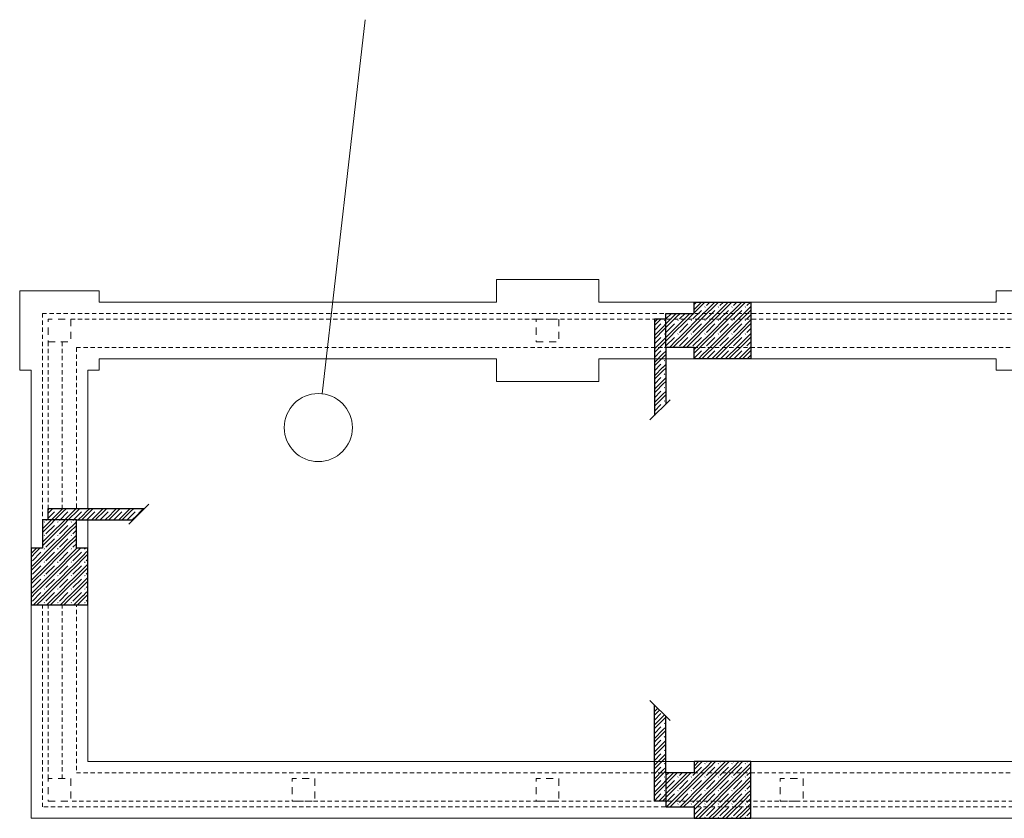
# Model space of a CAD drawing. Header units: millimetres. Extents: x -18817 to 40080, y -46645 to 15073.
# Tile 3 of 4: x 4700 to 22046, y 400 to 14477. Entities that reach past the tile are written whole.
import ezdxf

# ---------------------------------------------------------------- set-up
doc = ezdxf.new("R2010")
doc.units = ezdxf.units.MM
doc.header["$MEASUREMENT"] = 0
doc.set_wipeout_variables(frame=1)
for name, pattern in [('Wipeout_Contour', [1000, 0, -1000]), ('Čárkovaná M', [225, 125, -100]), ('Čárkovaná S', [125, 75, -50])]:
    doc.linetypes.add(name, pattern=pattern)
for name, color, linetype in [('00_2D prvky.obecné', 7, 'Continuous'), ('02_Základy', 7, 'Continuous'), ('Nové_02_Sloupy - nosné', 7, 'Continuous'), ('Nové_02_Zdi VNĚJŠÍ - nosné.obálka', 7, 'Continuous'), ('Nové_02_Základy', 7, 'Continuous')]:
    doc.layers.add(name, color=color, linetype=linetype)
doc.linetypes.add('K_ Kanalizace splašková', pattern='A,0,[1,ZÁKLADY 2023 08 151.Shx,S=9.325397,R=0,X=0,Y=-6.93889e-18],-1300,0', length=1300)

# ---------------------------------------------------------------- blocks, each defined once
blk = doc.blocks.new('*X10')
at = {"layer": '02_Základy', "color": 253, "linetype": 'Continuous', "lineweight": 13, "true_color": 0xaaaaaa}
for p, q in [((16581, 9371), (16709, 9500)), ((16581, 9459), (16622, 9500)), ((16624, 9352), (16743, 9470)), ((16743, 9470), (16773, 9500)), ((16769, 9409), (16776, 9416)), ((16799, 9352), (16947, 9500)), ((16799, 9439), (16860, 9500)), ((16862, 9352), (16980, 9470)), ((16980, 9470), (17010, 9500)), ((17006, 9409), (17013, 9416)), ((17036, 9352), (17184, 9500)), ((17036, 9439), (17097, 9500)), ((17099, 9352), (17218, 9470)), ((17218, 9470), (17248, 9500)), ((17244, 9409), (17251, 9416)), ((17274, 9352), (17422, 9500)), ((17274, 9439), (17335, 9500)), ((17337, 9352), (17455, 9470)), ((17455, 9470), (17485, 9500)), ((17481, 9409), (17488, 9416)), ((17511, 9439), (17572, 9500)), ((17511, 9352), (17581, 9421)), ((15881, 9147), (15934, 9200)), ((15912, 9115), (15997, 9200)), ((16081, 9284), (16096, 9299)), ((16086, 9202), (16183, 9299)), ((16086, 9115), (16268, 9297)), ((16149, 9115), (16268, 9233)), ((16268, 9296), (16271, 9299)), ((16268, 9233), (16333, 9299)), ((16324, 9202), (16421, 9299)), ((16324, 9115), (16505, 9297)), ((16387, 9115), (16505, 9233)), ((16505, 9296), (16508, 9299)), ((16505, 9233), (16571, 9299)), ((16561, 9202), (16711, 9352)), ((16561, 9115), (16743, 9297)), ((16581, 9309), (16624, 9352)), ((16624, 9115), (16743, 9233)), ((16743, 9296), (16799, 9352)), ((16743, 9233), (16861, 9352)), ((16799, 9202), (16948, 9352)), ((16799, 9115), (16980, 9297)), ((16862, 9115), (16980, 9233)), ((16980, 9296), (17036, 9352)), ((16980, 9233), (17099, 9352)), ((17036, 9202), (17186, 9352)), ((17036, 9115), (17218, 9297)), ((17099, 9115), (17218, 9233)), ((17218, 9296), (17274, 9352)), ((17218, 9233), (17336, 9352)), ((17274, 9202), (17423, 9352)), ((17274, 9115), (17455, 9297)), ((17337, 9115), (17455, 9233)), ((17455, 9296), (17511, 9352)), ((17455, 9233), (17574, 9352)), ((17511, 9202), (17581, 9272)), ((17574, 9352), (17581, 9358)), ((15881, 9085), (15911, 9115)), ((15881, 8998), (15998, 9115)), ((15881, 8910), (16030, 9060)), ((16030, 9059), (16086, 9115)), ((16030, 8997), (16149, 9115)), ((16056, 9172), (16063, 9179)), ((16086, 8965), (16236, 9115)), ((16086, 8878), (16268, 9060)), ((16268, 9059), (16324, 9115)), ((16268, 8997), (16386, 9115)), ((16294, 9172), (16301, 9179)), ((16324, 8965), (16473, 9115)), ((16324, 8878), (16505, 9060)), ((16505, 9059), (16561, 9115)), ((16505, 8997), (16624, 9115)), ((16531, 9172), (16538, 9179)), ((16561, 8965), (16711, 9115)), ((16561, 8878), (16743, 9060)), ((16743, 9059), (16799, 9115)), ((16743, 8997), (16861, 9115)), ((16769, 9172), (16776, 9179)), ((16799, 8965), (16948, 9115)), ((16799, 8878), (16980, 9060)), ((16980, 9059), (17036, 9115)), ((16980, 8997), (17099, 9115)), ((17006, 9172), (17013, 9179)), ((17036, 8965), (17186, 9115)), ((17036, 8878), (17218, 9060)), ((17218, 9059), (17274, 9115)), ((17218, 8997), (17336, 9115)), ((17244, 9172), (17251, 9179)), ((17274, 8965), (17423, 9115)), ((17274, 8878), (17455, 9060)), ((17455, 9059), (17511, 9115)), ((17455, 8997), (17574, 9115)), ((17481, 9172), (17488, 9179)), ((17511, 9115), (17581, 9185)), ((17511, 8965), (17581, 9035)), ((17574, 9115), (17581, 9121)), ((15881, 8848), (15911, 8878)), ((15881, 8761), (15998, 8878)), ((15912, 8878), (16030, 8997)), ((16030, 8822), (16086, 8878)), ((16030, 8760), (16149, 8878)), ((16056, 8935), (16063, 8942)), ((16086, 8729), (16236, 8878)), ((16149, 8878), (16268, 8997)), ((16268, 8822), (16324, 8878)), ((16268, 8760), (16386, 8878)), ((16294, 8935), (16301, 8942)), ((16324, 8729), (16473, 8878)), ((16387, 8878), (16505, 8997)), ((16505, 8822), (16561, 8878)), ((16505, 8760), (16624, 8878)), ((16531, 8935), (16538, 8942)), ((16561, 8729), (16711, 8878)), ((16624, 8878), (16743, 8997)), ((16743, 8822), (16799, 8878)), ((16743, 8760), (16861, 8878)), ((16769, 8935), (16776, 8942)), ((16799, 8729), (16948, 8878)), ((16862, 8878), (16980, 8997)), ((16980, 8822), (17036, 8878)), ((16980, 8760), (17099, 8878)), ((17006, 8935), (17013, 8942)), ((17036, 8729), (17186, 8878)), ((17099, 8878), (17218, 8997)), ((17218, 8822), (17274, 8878)), ((17218, 8760), (17336, 8878)), ((17244, 8935), (17251, 8942)), ((17274, 8729), (17423, 8878)), ((17337, 8878), (17455, 8997)), ((17455, 8822), (17511, 8878)), ((17455, 8760), (17574, 8878)), ((17481, 8935), (17488, 8942)), ((17511, 8878), (17581, 8948)), ((17574, 8878), (17581, 8885)), ((15881, 8674), (16030, 8823)), ((15912, 8641), (16030, 8760)), ((16056, 8699), (16063, 8706)), ((16145, 8700), (16268, 8823)), ((16208, 8700), (16268, 8760)), ((16295, 8700), (16301, 8706)), ((16382, 8700), (16505, 8823)), ((16445, 8700), (16505, 8760)), ((16533, 8700), (16538, 8706)), ((16581, 8661), (16743, 8823)), ((16624, 8641), (16743, 8760)), ((16769, 8699), (16776, 8706)), ((16799, 8641), (16980, 8823)), ((16862, 8641), (16980, 8760)), ((17006, 8699), (17013, 8706)), ((17036, 8641), (17218, 8823)), ((17099, 8641), (17218, 8760)), ((17244, 8699), (17251, 8706)), ((17274, 8641), (17455, 8823)), ((17337, 8641), (17455, 8760)), ((17481, 8699), (17488, 8706)), ((17511, 8729), (17581, 8798)), ((17511, 8641), (17581, 8711)), ((15881, 8611), (15911, 8641)), ((15881, 8524), (15998, 8641)), ((15881, 8437), (16030, 8586)), ((15912, 8405), (16030, 8523)), ((16030, 8586), (16081, 8636)), ((16030, 8523), (16081, 8574)), ((16581, 8599), (16624, 8641)), ((16581, 8512), (16711, 8641)), ((16656, 8500), (16743, 8586)), ((16720, 8500), (16743, 8523)), ((16743, 8586), (16799, 8641)), ((16743, 8523), (16861, 8641)), ((16807, 8500), (16948, 8641)), ((16894, 8500), (16980, 8586)), ((16957, 8500), (16980, 8523)), ((16980, 8586), (17036, 8641)), ((16980, 8523), (17099, 8641)), ((17044, 8500), (17186, 8641)), ((17131, 8500), (17218, 8586)), ((17195, 8500), (17218, 8523)), ((17218, 8586), (17274, 8641)), ((17218, 8523), (17336, 8641)), ((17282, 8500), (17423, 8641)), ((17369, 8500), (17455, 8586)), ((17432, 8500), (17455, 8523)), ((17455, 8586), (17511, 8641)), ((17455, 8523), (17574, 8641)), ((17519, 8500), (17581, 8562)), ((17574, 8641), (17581, 8648)), ((15881, 8374), (15911, 8405)), ((15881, 8287), (15998, 8405)), ((15881, 8200), (16030, 8350)), ((16030, 8349), (16081, 8399)), ((16030, 8286), (16081, 8337)), ((16056, 8462), (16063, 8469)), ((15881, 8138), (15911, 8168)), ((15881, 8051), (15998, 8168)), ((15912, 8168), (16030, 8286)), ((16030, 8112), (16081, 8163)), ((16056, 8225), (16063, 8232)), ((15881, 7963), (16030, 8113)), ((15912, 7931), (16030, 8050)), ((16030, 8050), (16081, 8100)), ((16056, 7988), (16063, 7995)), ((15881, 7901), (15911, 7931)), ((15881, 7814), (15998, 7931)), ((15881, 7727), (16030, 7876)), ((15912, 7694), (16030, 7813)), ((16030, 7875), (16081, 7926)), ((16030, 7813), (16081, 7863)), ((15881, 7664), (15911, 7694)), ((15881, 7577), (15998, 7694)), ((16056, 7752), (16063, 7759))]:
    blk.add_line(p, q, dxfattribs=at)
blk = doc.blocks.new('*X11')
at = {"layer": '02_Základy', "color": 253, "linetype": 'Continuous', "lineweight": 13, "true_color": 0xaaaaaa}
for p, q in [((15881, 2369), (15897, 2384)), ((15881, 2281), (15940, 2341)), ((15912, 2249), (15972, 2309)), ((15881, 2219), (15911, 2249)), ((15881, 2132), (15998, 2249)), ((15881, 2045), (16030, 2194)), ((15912, 2012), (16030, 2131)), ((16030, 2193), (16059, 2222)), ((16030, 2131), (16081, 2181)), ((15881, 1982), (15911, 2012)), ((15881, 1895), (15998, 2012)), ((15881, 1808), (16030, 1957)), ((16030, 1957), (16081, 2007)), ((16030, 1894), (16081, 1945)), ((16056, 2070), (16063, 2077)), ((15881, 1745), (15911, 1776)), ((15881, 1658), (15998, 1776)), ((15912, 1776), (16030, 1894)), ((16030, 1720), (16081, 1770)), ((16056, 1833), (16063, 1840)), ((15881, 1571), (16030, 1721)), ((15912, 1539), (16030, 1657)), ((16030, 1657), (16081, 1708)), ((16056, 1596), (16063, 1603)), ((15881, 1509), (15911, 1539)), ((15881, 1422), (15998, 1539)), ((15881, 1334), (16030, 1484)), ((15912, 1302), (16030, 1421)), ((16030, 1483), (16081, 1534)), ((16030, 1421), (16081, 1471)), ((16581, 1322), (16659, 1400)), ((16624, 1302), (16722, 1400)), ((16799, 1302), (16896, 1400)), ((16799, 1389), (16809, 1400)), ((16862, 1302), (16960, 1400)), ((17036, 1302), (17134, 1400)), ((17036, 1389), (17047, 1400)), ((17099, 1302), (17197, 1400)), ((17274, 1302), (17371, 1400)), ((17274, 1389), (17284, 1400)), ((17337, 1302), (17435, 1400)), ((17511, 1389), (17522, 1400)), ((15881, 1272), (15911, 1302)), ((15881, 1185), (15998, 1302)), ((15881, 1098), (16030, 1247)), ((16030, 1246), (16081, 1297)), ((16030, 1184), (16081, 1234)), ((16056, 1359), (16063, 1366)), ((16561, 1153), (16711, 1302)), ((16561, 1065), (16743, 1247)), ((16581, 1259), (16624, 1302)), ((16743, 1246), (16799, 1302)), ((16743, 1184), (16861, 1302)), ((16769, 1359), (16776, 1366)), ((16799, 1153), (16948, 1302)), ((16799, 1065), (16980, 1247)), ((16980, 1246), (17036, 1302)), ((16980, 1184), (17099, 1302)), ((17006, 1359), (17013, 1366)), ((17036, 1153), (17186, 1302)), ((17036, 1065), (17218, 1247)), ((17218, 1246), (17274, 1302)), ((17218, 1184), (17336, 1302)), ((17244, 1359), (17251, 1366)), ((17274, 1153), (17423, 1302)), ((17274, 1065), (17455, 1247)), ((17455, 1246), (17511, 1302)), ((17455, 1184), (17574, 1302)), ((17481, 1359), (17488, 1366)), ((17511, 1302), (17581, 1372)), ((17511, 1153), (17581, 1222)), ((17574, 1302), (17581, 1309)), ((15881, 1035), (15911, 1065)), ((15881, 948), (15998, 1065)), ((15912, 1065), (16030, 1184)), ((16030, 1010), (16086, 1065)), ((16030, 947), (16149, 1065)), ((16056, 1123), (16063, 1130)), ((16086, 1065), (16221, 1200)), ((16086, 1153), (16134, 1200)), ((16086, 916), (16236, 1065)), ((16149, 1065), (16268, 1184)), ((16268, 1184), (16284, 1200)), ((16268, 1010), (16324, 1065)), ((16268, 947), (16386, 1065)), ((16294, 1123), (16301, 1130)), ((16324, 1065), (16458, 1200)), ((16324, 1153), (16371, 1200)), ((16324, 916), (16473, 1065)), ((16387, 1065), (16505, 1184)), ((16505, 1184), (16521, 1200)), ((16505, 1010), (16561, 1065)), ((16505, 947), (16624, 1065)), ((16531, 1123), (16538, 1130)), ((16561, 916), (16711, 1065)), ((16624, 1065), (16743, 1184)), ((16743, 1010), (16799, 1065)), ((16743, 947), (16861, 1065)), ((16769, 1123), (16776, 1130)), ((16799, 916), (16948, 1065)), ((16862, 1065), (16980, 1184)), ((16980, 1010), (17036, 1065)), ((16980, 947), (17099, 1065)), ((17006, 1123), (17013, 1130)), ((17036, 916), (17186, 1065)), ((17099, 1065), (17218, 1184)), ((17218, 1010), (17274, 1065)), ((17218, 947), (17336, 1065)), ((17244, 1123), (17251, 1130)), ((17274, 916), (17423, 1065)), ((17337, 1065), (17455, 1184)), ((17455, 1010), (17511, 1065)), ((17455, 947), (17574, 1065)), ((17481, 1123), (17488, 1130)), ((17511, 1065), (17581, 1135)), ((17574, 1065), (17581, 1072)), ((15881, 861), (16030, 1010)), ((15912, 829), (16030, 947)), ((16056, 886), (16063, 893)), ((16086, 829), (16268, 1010)), ((16149, 829), (16268, 947)), ((16294, 886), (16301, 893)), ((16324, 829), (16505, 1010)), ((16387, 829), (16505, 947)), ((16531, 886), (16538, 893)), ((16561, 829), (16743, 1010)), ((16624, 829), (16743, 947)), ((16769, 886), (16776, 893)), ((16799, 829), (16980, 1010)), ((16862, 829), (16980, 947)), ((17006, 886), (17013, 893)), ((17036, 829), (17218, 1010)), ((17099, 829), (17218, 947)), ((17244, 886), (17251, 893)), ((17274, 829), (17455, 1010)), ((17337, 829), (17455, 947)), ((17481, 886), (17488, 893)), ((17511, 916), (17581, 986)), ((17511, 829), (17581, 898)), ((15881, 798), (15911, 829)), ((15881, 711), (15998, 829)), ((15957, 700), (16030, 774)), ((16020, 700), (16030, 710)), ((16030, 773), (16086, 829)), ((16030, 710), (16149, 829)), ((16086, 679), (16236, 829)), ((16095, 601), (16268, 774)), ((16158, 601), (16268, 710)), ((16268, 773), (16324, 829)), ((16268, 710), (16386, 829)), ((16324, 679), (16473, 829)), ((16333, 601), (16505, 774)), ((16396, 601), (16505, 710)), ((16505, 773), (16561, 829)), ((16505, 710), (16624, 829)), ((16561, 679), (16711, 829)), ((16570, 601), (16743, 774)), ((16624, 592), (16743, 710)), ((16743, 773), (16799, 829)), ((16743, 710), (16861, 829)), ((16799, 679), (16948, 829)), ((16799, 592), (16980, 774)), ((16862, 592), (16980, 710)), ((16980, 773), (17036, 829)), ((16980, 710), (17099, 829)), ((17036, 679), (17186, 829)), ((17036, 592), (17218, 774)), ((17099, 592), (17218, 710)), ((17218, 773), (17274, 829)), ((17218, 710), (17336, 829)), ((17274, 679), (17423, 829)), ((17274, 592), (17455, 774)), ((17337, 592), (17455, 710)), ((17455, 773), (17511, 829)), ((17455, 710), (17574, 829)), ((17511, 679), (17581, 749)), ((17574, 829), (17581, 835)), ((16294, 649), (16301, 656)), ((16531, 649), (16538, 656)), ((16581, 549), (16624, 592)), ((16581, 462), (16711, 592)), ((16606, 400), (16743, 537)), ((16743, 536), (16799, 592)), ((16743, 474), (16861, 592)), ((16769, 649), (16776, 656)), ((16799, 442), (16948, 592)), ((16843, 400), (16980, 537)), ((16980, 536), (17036, 592)), ((16980, 474), (17099, 592)), ((17006, 649), (17013, 656)), ((17036, 442), (17186, 592)), ((17081, 400), (17218, 537)), ((17218, 536), (17274, 592)), ((17218, 474), (17336, 592)), ((17244, 649), (17251, 656)), ((17274, 442), (17423, 592)), ((17318, 400), (17455, 537)), ((17455, 536), (17511, 592)), ((17455, 474), (17574, 592)), ((17481, 649), (17488, 656)), ((17511, 592), (17581, 662)), ((17574, 592), (17581, 598)), ((16669, 400), (16743, 474)), ((16769, 412), (16776, 419)), ((16907, 400), (16980, 474)), ((17006, 412), (17013, 419)), ((17144, 400), (17218, 474)), ((17244, 412), (17251, 419)), ((17382, 400), (17455, 474)), ((17481, 412), (17488, 419)), ((17511, 442), (17581, 512)), ((17556, 400), (17581, 425))]:
    blk.add_line(p, q, dxfattribs=at)
blk = doc.blocks.new('*X13')
at = {"layer": '02_Základy', "color": 253, "linetype": 'Continuous', "lineweight": 13, "true_color": 0xaaaaaa}
for p, q in [((5161, 5564), (5343, 5745)), ((5200, 5839), (5221, 5860)), ((5200, 5777), (5224, 5800)), ((5200, 5690), (5311, 5800)), ((5224, 5800), (5284, 5860)), ((5343, 5745), (5399, 5800)), ((5343, 5682), (5461, 5800)), ((5369, 5858), (5371, 5860)), ((5399, 5800), (5458, 5860)), ((5399, 5651), (5548, 5800)), ((5399, 5564), (5580, 5745)), ((5462, 5800), (5522, 5860)), ((5580, 5745), (5636, 5800)), ((5580, 5682), (5699, 5800)), ((5606, 5858), (5609, 5860)), ((5636, 5800), (5696, 5860)), ((5636, 5651), (5786, 5800)), ((5699, 5800), (5759, 5860)), ((5733, 5660), (5818, 5745)), ((5818, 5745), (5874, 5800)), ((5818, 5682), (5936, 5800)), ((5844, 5858), (5846, 5860)), ((5874, 5800), (5933, 5860)), ((5883, 5660), (6023, 5800)), ((5937, 5800), (5997, 5860)), ((5970, 5660), (6055, 5745)), ((6055, 5745), (6111, 5800)), ((6055, 5682), (6174, 5800)), ((6081, 5858), (6084, 5860)), ((6111, 5800), (6171, 5860)), ((6120, 5660), (6261, 5800)), ((6174, 5800), (6234, 5860)), ((6208, 5660), (6293, 5745)), ((6293, 5745), (6349, 5800)), ((6293, 5682), (6411, 5800)), ((6319, 5858), (6321, 5860)), ((6349, 5800), (6408, 5860)), ((6358, 5660), (6498, 5800)), ((6412, 5800), (6472, 5860)), ((6445, 5660), (6530, 5745)), ((6530, 5745), (6586, 5800)), ((6530, 5682), (6649, 5800)), ((6556, 5858), (6559, 5860)), ((6586, 5800), (6646, 5860)), ((6595, 5660), (6736, 5800)), ((6649, 5800), (6709, 5860)), ((6683, 5660), (6768, 5745)), ((6768, 5745), (6824, 5800)), ((6794, 5858), (6796, 5860)), ((6824, 5800), (6883, 5860)), ((5105, 5508), (5161, 5564)), ((5105, 5445), (5224, 5564)), ((5131, 5621), (5138, 5628)), ((5161, 5651), (5170, 5660)), ((5161, 5414), (5311, 5564)), ((5224, 5564), (5343, 5682)), ((5343, 5508), (5399, 5564)), ((5343, 5445), (5461, 5564)), ((5369, 5621), (5376, 5628)), ((5399, 5414), (5548, 5564)), ((5462, 5564), (5580, 5682)), ((5580, 5508), (5636, 5564)), ((5580, 5445), (5699, 5564)), ((5606, 5621), (5613, 5628)), ((5636, 5564), (5700, 5628)), ((5699, 5564), (5700, 5564)), ((5796, 5660), (5818, 5682)), ((6033, 5660), (6055, 5682)), ((6271, 5660), (6293, 5682)), ((6508, 5660), (6530, 5682)), ((5099, 5502), (5105, 5509)), ((5099, 5439), (5105, 5445)), ((5131, 5384), (5138, 5391)), ((5161, 5327), (5343, 5509)), ((5224, 5327), (5343, 5445)), ((5369, 5384), (5376, 5391)), ((5399, 5327), (5580, 5509)), ((5462, 5327), (5580, 5445)), ((5606, 5384), (5613, 5391)), ((5636, 5414), (5700, 5478)), ((5636, 5327), (5700, 5391)), ((5099, 5266), (5105, 5272)), ((5099, 5202), (5105, 5209)), ((5105, 5271), (5161, 5327)), ((5105, 5209), (5224, 5327)), ((5161, 5177), (5311, 5327)), ((5161, 5090), (5343, 5272)), ((5224, 5090), (5343, 5209)), ((5343, 5271), (5399, 5327)), ((5343, 5209), (5461, 5327)), ((5399, 5177), (5548, 5327)), ((5399, 5090), (5580, 5272)), ((5462, 5090), (5580, 5209)), ((5580, 5271), (5636, 5327)), ((5580, 5209), (5699, 5327)), ((5636, 5177), (5700, 5241)), ((5699, 5327), (5700, 5328)), ((4900, 5154), (4901, 5154)), ((4900, 5067), (4924, 5090)), ((4900, 5004), (4986, 5090)), ((4924, 5090), (4994, 5160)), ((4924, 4941), (5073, 5090)), ((4924, 4853), (5105, 5035)), ((4987, 5090), (5057, 5160)), ((5105, 5034), (5161, 5090)), ((5105, 4972), (5224, 5090)), ((5131, 5147), (5138, 5154)), ((5161, 4941), (5311, 5090)), ((5161, 4853), (5343, 5035)), ((5343, 5034), (5399, 5090)), ((5343, 4972), (5461, 5090)), ((5369, 5147), (5376, 5154)), ((5399, 4941), (5548, 5090)), ((5399, 4853), (5580, 5035)), ((5580, 5034), (5636, 5090)), ((5580, 4972), (5699, 5090)), ((5606, 5147), (5613, 5154)), ((5636, 5090), (5706, 5160)), ((5636, 4941), (5786, 5090)), ((5636, 4853), (5818, 5035)), ((5699, 5090), (5769, 5160)), ((5818, 5034), (5874, 5090)), ((5818, 4972), (5900, 5054)), ((5844, 5147), (5851, 5154)), ((5874, 5090), (5900, 5117)), ((4900, 4917), (4901, 4918)), ((4987, 4853), (5105, 4972)), ((5131, 4911), (5138, 4918)), ((5224, 4853), (5343, 4972)), ((5369, 4911), (5376, 4918)), ((5462, 4853), (5580, 4972)), ((5606, 4911), (5613, 4918)), ((5699, 4853), (5818, 4972)), ((5844, 4911), (5851, 4918)), ((5874, 4941), (5900, 4967)), ((5874, 4853), (5900, 4880)), ((4900, 4830), (4924, 4853)), ((4900, 4767), (4986, 4853)), ((4924, 4704), (5073, 4853)), ((4924, 4617), (5105, 4798)), ((4987, 4617), (5105, 4735)), ((5105, 4798), (5161, 4853)), ((5105, 4735), (5224, 4853)), ((5161, 4704), (5311, 4853)), ((5161, 4617), (5343, 4798)), ((5224, 4617), (5343, 4735)), ((5343, 4798), (5399, 4853)), ((5343, 4735), (5461, 4853)), ((5399, 4704), (5548, 4853)), ((5399, 4617), (5580, 4798)), ((5462, 4617), (5580, 4735)), ((5580, 4798), (5636, 4853)), ((5580, 4735), (5699, 4853)), ((5636, 4704), (5786, 4853)), ((5636, 4617), (5818, 4798)), ((5699, 4617), (5818, 4735)), ((5818, 4798), (5874, 4853)), ((5818, 4735), (5900, 4817)), ((5874, 4704), (5900, 4730)), ((4900, 4680), (4901, 4681)), ((4900, 4593), (4924, 4617)), ((4900, 4531), (4986, 4617)), ((4924, 4467), (5073, 4617)), ((4924, 4380), (5105, 4562)), ((5105, 4561), (5161, 4617)), ((5105, 4498), (5224, 4617)), ((5131, 4674), (5138, 4681)), ((5161, 4467), (5311, 4617)), ((5161, 4380), (5343, 4562)), ((5343, 4561), (5399, 4617)), ((5343, 4498), (5461, 4617)), ((5369, 4674), (5376, 4681)), ((5399, 4467), (5548, 4617)), ((5399, 4380), (5580, 4562)), ((5580, 4561), (5636, 4617)), ((5580, 4498), (5699, 4617)), ((5606, 4674), (5613, 4681)), ((5636, 4467), (5786, 4617)), ((5636, 4380), (5818, 4562)), ((5818, 4561), (5874, 4617)), ((5818, 4498), (5900, 4581)), ((5844, 4674), (5851, 4681)), ((5874, 4617), (5900, 4643)), ((4900, 4443), (4901, 4444)), ((4900, 4356), (4924, 4380)), ((4900, 4294), (4986, 4380)), ((4924, 4230), (5073, 4380)), ((4987, 4380), (5105, 4498)), ((5105, 4324), (5161, 4380)), ((5105, 4262), (5224, 4380)), ((5131, 4437), (5138, 4444)), ((5161, 4230), (5311, 4380)), ((5224, 4380), (5343, 4498)), ((5343, 4324), (5399, 4380)), ((5343, 4262), (5461, 4380)), ((5369, 4437), (5376, 4444)), ((5399, 4230), (5548, 4380)), ((5462, 4380), (5580, 4498)), ((5580, 4324), (5636, 4380)), ((5580, 4262), (5699, 4380)), ((5606, 4437), (5613, 4444)), ((5636, 4230), (5786, 4380)), ((5699, 4380), (5818, 4498)), ((5818, 4324), (5874, 4380)), ((5818, 4262), (5900, 4344)), ((5844, 4437), (5851, 4444)), ((5874, 4467), (5900, 4493)), ((5874, 4380), (5900, 4406)), ((4900, 4207), (4901, 4207)), ((4941, 4160), (5105, 4325)), ((5004, 4160), (5105, 4262)), ((5131, 4200), (5138, 4207)), ((5178, 4160), (5343, 4325)), ((5241, 4160), (5343, 4262)), ((5369, 4200), (5376, 4207)), ((5416, 4160), (5580, 4325)), ((5479, 4160), (5580, 4262)), ((5606, 4200), (5613, 4207)), ((5653, 4160), (5818, 4325)), ((5716, 4160), (5818, 4262)), ((5844, 4200), (5851, 4207)), ((5874, 4230), (5900, 4257)), ((5891, 4160), (5900, 4170))]:
    blk.add_line(p, q, dxfattribs=at)

msp = doc.modelspace()

# ---------------------------------------------------------------- linework, layer by layer
at = {"color": 251, "linetype": 'K_ Kanalizace splašková', "lineweight": 15, "true_color": 0x6a6a6a}
msp.add_lwpolyline([(10030, 7883), (10789, 14477)], dxfattribs=at)
at = {"color": 251, "linetype": 'Continuous', "lineweight": 15, "true_color": 0x6a6a6a}
msp.add_circle((9961, 7287), 600, dxfattribs=at)
at = {"layer": '00_2D prvky.obecné', "color": 7, "linetype": 'Continuous', "lineweight": 25}
for p, q in [((16581, 9500), (17581, 9500)), ((16581, 9299), (16581, 9500)), ((17581, 9500), (17581, 8500)), ((16081, 9200), (15881, 9200)), ((15881, 9200), (15881, 7500)), ((16081, 9300), (16081, 9299)), ((16081, 9299), (16581, 9299)), ((16081, 8700), (16081, 9299)), ((16081, 8700), (16081, 7700)), ((16581, 8700), (16081, 8700)), ((16581, 8500), (16581, 8700)), ((17581, 8500), (16581, 8500)), ((16158, 7777), (15804, 7423)), ((16158, 2123), (15804, 2477)), ((15881, 700), (15881, 2400)), ((16081, 1200), (16081, 2200)), ((17581, 1400), (16581, 1400)), ((16581, 1400), (16581, 1200)), ((17581, 400), (17581, 1400)), ((16081, 1200), (16081, 601)), ((16581, 1200), (16081, 1200)), ((16081, 700), (15881, 700)), ((16081, 601), (16581, 601)), ((16081, 600), (16081, 601)), ((16581, 601), (16581, 400)), ((16581, 400), (17581, 400))]:
    msp.add_line(p, q, dxfattribs=at)
at = {"layer": '00_2D prvky.obecné', "color": 7, "linetype": 'Čárkovaná S', "lineweight": 13}
for p, q in [((5099, 9300), (36600, 9300)), ((5099, 600), (5099, 9300)), ((5600, 9200), (36600, 9200)), ((5699, 8700), (36100, 8700)), ((5699, 8700), (5699, 1200)), ((5699, 1200), (36100, 1200)), ((36200, 700), (5600, 700)), ((36699, 600), (5099, 600))]:
    msp.add_line(p, q, dxfattribs=at)
at = {"layer": 'Nové_02_Sloupy - nosné', "color": 7, "linetype": 'Čárkovaná M', "lineweight": 13, "flags": 128}
for points in [[(5200, 8800), (5600, 8800), (5600, 9200), (5200, 9200)], [(13800, 8800), (14200, 8800), (14200, 9200), (13800, 9200)], [(5200, 700), (5600, 700), (5600, 1100), (5200, 1100)], [(9500, 700), (9900, 700), (9900, 1100), (9500, 1100)], [(13800, 700), (14200, 700), (14200, 1100), (13800, 1100)], [(18100, 700), (18500, 700), (18500, 1100), (18100, 1100)]]:
    msp.add_lwpolyline(points, close=True, dxfattribs=at)
at = {"layer": 'Nové_02_Zdi VNĚJŠÍ - nosné.obálka', "color": 7, "linetype": 'Čárkovaná S', "lineweight": 13, "flags": 128}
for points in [[(5200, 8800), (5200, 1100)], [(5450, 1100), (5450, 8800)]]:
    msp.add_lwpolyline(points, dxfattribs=at)
at = {"layer": 'Nové_02_Základy', "color": 7, "linetype": 'Continuous', "lineweight": 13, "flags": 128}
for points in [[(23300, 9700), (21900, 9700), (21900, 9500), (14900, 9500), (14900, 9900), (13100, 9900), (13100, 9500), (6100, 9500), (6100, 9700), (4700, 9700), (4700, 8300), (4900, 8300), (4900, 400), (31145, 400)], [(31145, 1399), (5900, 1400), (5900, 8300), (6100, 8300), (6100, 8500), (13100, 8500), (13100, 8100), (14900, 8100), (14900, 8500), (21900, 8500), (21900, 8300), (23300, 8300)]]:
    msp.add_lwpolyline(points, dxfattribs=at)

# ---------------------------------------------------------------- block references
at = {"layer": '02_Základy', "color": 253, "linetype": 'Continuous', "lineweight": 13, "true_color": 0xaaaaaa}
for name in ['*X10', '*X11']:
    msp.add_blockref(name, (0, 0), dxfattribs=at)

# ---------------------------------------------------------------- next in the draw order: wipeouts: each hides what was drawn before it
at = {"color": 254, "linetype": 'Wipeout_Contour', "lineweight": 0, "ltscale": 92541.557631}
msp.add_wipeout([(5200, 5860), (5200, 5660), (5099, 5660), (5099, 5160), (4900, 5160), (4900, 4160), (5900, 4160), (5900, 5160), (5700, 5160), (5700, 5660), (6700, 5660), (6900, 5860)], dxfattribs=at).dxf.layer = '02_Základy'

# ---------------------------------------------------------------- next in the draw order: linework, layer by layer
at = {"layer": '00_2D prvky.obecné', "color": 7, "linetype": 'Continuous', "lineweight": 25}
for p, q in [((6623, 5583), (6977, 5937)), ((5200, 5660), (5200, 5860)), ((5200, 5860), (6900, 5860)), ((5099, 5660), (5099, 5160)), ((5100, 5660), (5099, 5660)), ((5700, 5660), (5100, 5660)), ((5700, 5660), (6700, 5660)), ((5700, 5160), (5700, 5660)), ((4900, 5160), (4900, 4160)), ((5099, 5160), (4900, 5160)), ((5900, 5160), (5700, 5160)), ((5900, 4160), (5900, 5160)), ((4900, 4160), (5900, 4160))]:
    msp.add_line(p, q, dxfattribs=at)

# ---------------------------------------------------------------- next in the draw order: block references
at = {"layer": '02_Základy', "color": 253, "linetype": 'Continuous', "lineweight": 13, "true_color": 0xaaaaaa}
msp.add_blockref('*X13', (0, 0), dxfattribs=at)

doc.saveas('drawing.dxf')
